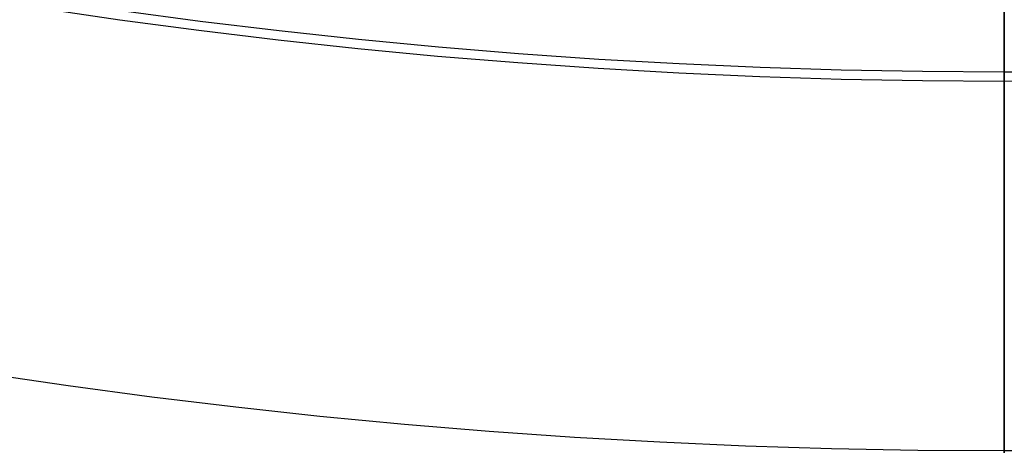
# Model space of a CAD drawing. Header units: millimetres. Extents: x -81 to 429, y -255 to 255.
# Tile 107 of 256: x 136 to 174, y -255 to -239. Entities that reach past the tile are written whole.
import ezdxf

# ---------------------------------------------------------------- set-up
doc = ezdxf.new("R2010")
doc.units = ezdxf.units.MM
doc.layers.add('Flora Ø50', color=5, linetype='Continuous', true_color=0x0000ff)

msp = doc.modelspace()

# ---------------------------------------------------------------- linework, layer by layer
at = {"layer": 'Flora Ø50'}
for centre, radius in [((174, 0, 374.187), 254.918), ((174, 0, 355.325), 240.858), ((174, 0, 345.703), 240.505)]:
    msp.add_circle(centre, radius, dxfattribs=at)
for points, weights, knots in [([(174, -240.858, 355.325), (174, -256.45, 358.374), (174, -254.918, 374.187), (174, -253.387, 390), (174, -237.5, 390), (174, -230.283, 390), (174, -223.067, 390)], [1, 0.740405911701, 1, 0.740405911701, 1, 1, 1], [369.682222, 369.682222, 369.682222, 395.481502, 395.481502, 421.280782, 421.280782, 435.714096, 435.714096, 435.714096]), ([(174, -238.134, 341.216), (174, -240.367, 342.906), (174, -240.505, 345.703), (174, -240.682, 350.514), (174, -240.858, 355.325)], [0.864943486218, 0.842773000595, 1, 1, 1], [349.726801, 349.726801, 349.726801, 354.934064, 354.934064, 369.682222, 369.682222, 369.682222])]:
    msp.add_rational_spline(points, weights, degree=2, knots=knots, dxfattribs=at)

doc.saveas('drawing.dxf')
